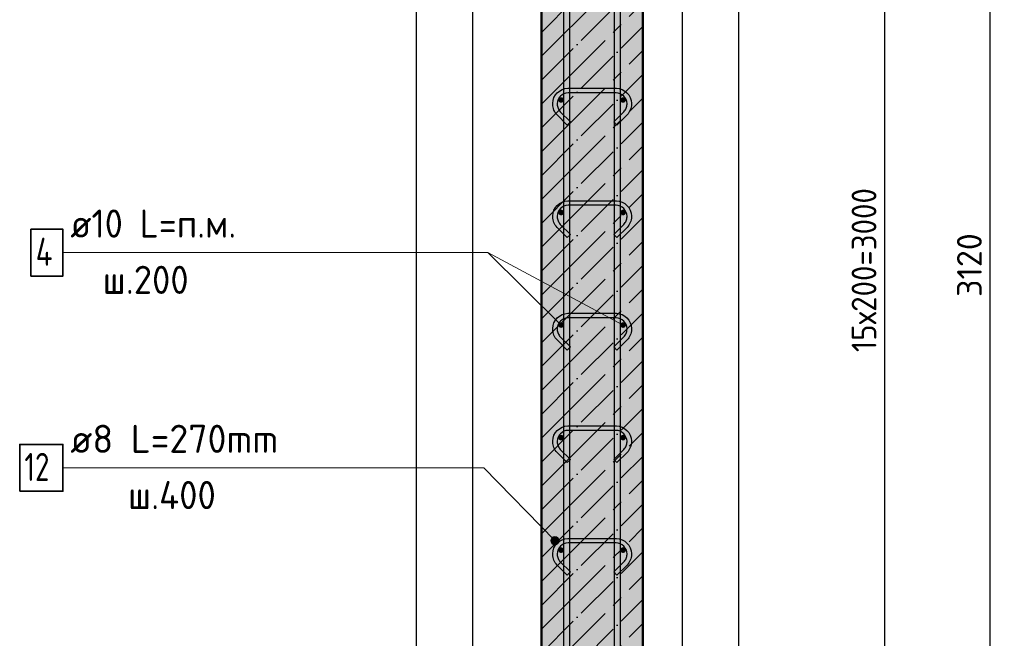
# Model space of a CAD drawing. Header units: millimetres. Extents: x -27380 to 48638, y 46540 to 72525.
# Tile 96 of 106: x 29334 to 31083, y 68292 to 69392. Entities that reach past the tile are written whole.
import ezdxf

# ---------------------------------------------------------------- set-up
doc = ezdxf.new("R2010")
doc.units = ezdxf.units.MM
doc.header["$PDMODE"] = 65
doc.linetypes.add('______11', pattern=[100, 80, -10, 0, -10])
doc.linetypes.add('______5', pattern=[220, 160, -20, 20, -20])
for name, color, linetype, lineweight in [('Standard', 7, 'Continuous', 25), ('Арм.стержн. вертикальными 1', 22, 'Continuous', 35), ('Арм.стержн.горизонт. 1', 180, 'Continuous', 35), ('Размерная линия_ общее', 7, 'Continuous', 13), ('Текст_ примечание', 7, 'Continuous', 13)]:
    doc.layers.add(name, color=color, linetype=linetype, lineweight=lineweight)
doc.layers.add('Арм.стержн.Стяжки', color=7, linetype='Continuous', lineweight=35, true_color=0x501e0f)
doc.styles.add('ISOCPEUR', font='ISOCPEUR')
doc.dimstyles.new('DIMSTYLE_7', dxfattribs={"dimtxt": 44, "dimasz": 50, "dimexe": 0, "dimexo": 0, "dimgap": 22, "dimtad": 2, "dimdec": 0, "dimrnd": 5, "dimzin": 12, "dimdsep": 46, "dimtxsty": 'ISOCPEUR', "dimblk1": 'ALL_ML_STRICH', "dimblk2": 'ALL_ML_STRICH', "dimsah": 1, "dimcen": 0, "dimclrd": 7, "dimclre": 256, "dimclrt": 7, "dimadec": 0, "dimazin": 0, "dimtfac": 1, "dimtdec": 0, "dimtix": 1, "dimtmove": 2, "dimatfit": 3, "dimfxl": 0, "dimtzin": 0, "dimlwd": 0, "dimlwe": -3, "dimarcsym": 0})

# ---------------------------------------------------------------- blocks, each defined once
blk = doc.blocks.new('ALL_ML_STRICH')
at = {"color": 0, "linetype": 'ByBlock', "lineweight": -2}
for p, q in [((0, -0.5), (0, 0.5)), ((-1, 0), (0.5, 0)), ((-0.3, -0.3), (0.3, 0.3))]:
    blk.add_line(p, q, dxfattribs=at)
blk = doc.blocks.new('*D74')
at = {"layer": 'DEFPOINTS', "color": 7, "linetype": 'Continuous', "lineweight": 13, "transparency": 33554687}
for p in [(30405.6, 70449), (30405.6, 67449), (30870.6, 67449)]:
    blk.add_point(p, dxfattribs=at)
at = {"layer": 'Размерная линия_ общее', "color": 253, "linetype": 'Continuous', "lineweight": -2, "true_color": 0xa0a0a0, "transparency": 33554687}
for p, q in [((30425.6, 70449), (30870.6, 70449)), ((30425.6, 67449), (30870.6, 67449))]:
    blk.add_line(p, q, dxfattribs=at)
at = {"layer": 'Размерная линия_ общее', "color": 7, "linetype": 'Continuous', "lineweight": -2, "transparency": 33554687}
blk.add_line((30870.6, 67449), (30870.6, 70449), dxfattribs=at)
at = {"layer": 'Размерная линия_ общее', "color": 7, "linetype": 'Continuous', "lineweight": 13, "transparency": 33554687, "xscale": 50, "yscale": 50, "zscale": 50}
for p, rotation in [((30870.6, 70449), 90), ((30870.6, 67449), 270)]:
    blk.add_blockref('ALL_ML_STRICH', p, dxfattribs=dict(at, rotation=rotation))
at = {"layer": 'Размерная линия_ общее', "color": 7, "linetype": 'Continuous', "lineweight": 13, "transparency": 33554687, "insert": (30811.6, 68801), "char_height": 44, "width": 2.2, "attachment_point": 1, "rotation": 90, "line_spacing_factor": 0.60241, "style": 'ISOCPEUR'}
blk.add_mtext('\\W0.91;15х200=3000', dxfattribs=at)
blk = doc.blocks.new('*D83')
at = {"layer": 'DEFPOINTS', "color": 7, "linetype": 'Continuous', "lineweight": 13, "transparency": 33554687}
for p in [(30440.6, 70509), (30488.5, 67389), (31057.8, 67389)]:
    blk.add_point(p, dxfattribs=at)
at = {"layer": 'Размерная линия_ общее', "color": 253, "linetype": 'Continuous', "lineweight": -2, "true_color": 0xa0a0a0, "transparency": 33554687}
for p, q in [((30460.6, 70509), (31057.8, 70509)), ((30508.5, 67389), (31057.8, 67389))]:
    blk.add_line(p, q, dxfattribs=at)
at = {"layer": 'Размерная линия_ общее', "color": 7, "linetype": 'Continuous', "lineweight": -2, "transparency": 33554687}
blk.add_line((31057.8, 67389), (31057.8, 70509), dxfattribs=at)
at = {"layer": 'Размерная линия_ общее', "color": 7, "linetype": 'Continuous', "lineweight": 13, "transparency": 33554687, "xscale": 50, "yscale": 50, "zscale": 50}
for p, rotation in [((31057.8, 70509), 90), ((31057.8, 67389), 270)]:
    blk.add_blockref('ALL_ML_STRICH', p, dxfattribs=dict(at, rotation=rotation))
at = {"layer": 'Размерная линия_ общее', "color": 7, "linetype": 'Continuous', "lineweight": 13, "transparency": 33554687, "insert": (31020.8, 68955.6), "char_height": 44, "width": 176, "attachment_point": 5, "rotation": 90, "style": 'ISOCPEUR'}
blk.add_mtext('\\A1;{3120}', dxfattribs=at)

msp = doc.modelspace()

# ---------------------------------------------------------------- hatches: boundary and pattern name
at = {"layer": 'Арм.стержн.горизонт. 1', "linetype": 'Continuous', "lineweight": 50, "transparency": 33554687}
for points in [[(30300.6, 69249), (30300.2, 69251), (30299.1, 69252.6), (30297.5, 69253.7), (30295.6, 69254), (30293.6, 69253.7), (30292, 69252.6), (30290.9, 69251), (30290.6, 69249), (30290.9, 69247.1), (30292, 69245.5), (30293.6, 69244.4), (30295.6, 69244), (30297.5, 69244.4), (30299.1, 69245.5), (30300.2, 69247.1)], [(30410.6, 69249), (30410.2, 69251), (30409.1, 69252.6), (30407.5, 69253.7), (30405.6, 69254), (30403.6, 69253.7), (30402, 69252.6), (30400.9, 69251), (30400.6, 69249), (30400.9, 69247.1), (30402, 69245.5), (30403.6, 69244.4), (30405.6, 69244), (30407.5, 69244.4), (30409.1, 69245.5), (30410.2, 69247.1)], [(30300.6, 69049), (30300.2, 69051), (30299.1, 69052.6), (30297.5, 69053.7), (30295.6, 69054), (30293.6, 69053.7), (30292, 69052.6), (30290.9, 69051), (30290.6, 69049), (30290.9, 69047.1), (30292, 69045.5), (30293.6, 69044.4), (30295.6, 69044), (30297.5, 69044.4), (30299.1, 69045.5), (30300.2, 69047.1)], [(30410.6, 69049), (30410.2, 69051), (30409.1, 69052.6), (30407.5, 69053.7), (30405.6, 69054), (30403.6, 69053.7), (30402, 69052.6), (30400.9, 69051), (30400.6, 69049), (30400.9, 69047.1), (30402, 69045.5), (30403.6, 69044.4), (30405.6, 69044), (30407.5, 69044.4), (30409.1, 69045.5), (30410.2, 69047.1)], [(30300.6, 68849), (30300.2, 68851), (30299.1, 68852.6), (30297.5, 68853.7), (30295.6, 68854), (30293.6, 68853.7), (30292, 68852.6), (30290.9, 68851), (30290.6, 68849), (30290.9, 68847.1), (30292, 68845.5), (30293.6, 68844.4), (30295.6, 68844), (30297.5, 68844.4), (30299.1, 68845.5), (30300.2, 68847.1)], [(30410.6, 68849), (30410.2, 68851), (30409.1, 68852.6), (30407.5, 68853.7), (30405.6, 68854), (30403.6, 68853.7), (30402, 68852.6), (30400.9, 68851), (30400.6, 68849), (30400.9, 68847.1), (30402, 68845.5), (30403.6, 68844.4), (30405.6, 68844), (30407.5, 68844.4), (30409.1, 68845.5), (30410.2, 68847.1)], [(30300.6, 68649), (30300.2, 68651), (30299.1, 68652.6), (30297.5, 68653.7), (30295.6, 68654), (30293.6, 68653.7), (30292, 68652.6), (30290.9, 68651), (30290.6, 68649), (30290.9, 68647.1), (30292, 68645.5), (30293.6, 68644.4), (30295.6, 68644), (30297.5, 68644.4), (30299.1, 68645.5), (30300.2, 68647.1)], [(30410.6, 68649), (30410.2, 68651), (30409.1, 68652.6), (30407.5, 68653.7), (30405.6, 68654), (30403.6, 68653.7), (30402, 68652.6), (30400.9, 68651), (30400.6, 68649), (30400.9, 68647.1), (30402, 68645.5), (30403.6, 68644.4), (30405.6, 68644), (30407.5, 68644.4), (30409.1, 68645.5), (30410.2, 68647.1)], [(30300.6, 68449), (30300.2, 68451), (30299.1, 68452.6), (30297.5, 68453.7), (30295.6, 68454), (30293.6, 68453.7), (30292, 68452.6), (30290.9, 68451), (30290.6, 68449), (30290.9, 68447.1), (30292, 68445.5), (30293.6, 68444.4), (30295.6, 68444), (30297.5, 68444.4), (30299.1, 68445.5), (30300.2, 68447.1)], [(30410.6, 68449), (30410.2, 68451), (30409.1, 68452.6), (30407.5, 68453.7), (30405.6, 68454), (30403.6, 68453.7), (30402, 68452.6), (30400.9, 68451), (30400.6, 68449), (30400.9, 68447.1), (30402, 68445.5), (30403.6, 68444.4), (30405.6, 68444), (30407.5, 68444.4), (30409.1, 68445.5), (30410.2, 68447.1)]]:
    msp.add_hatch(color=4, dxfattribs=at).paths.add_polyline_path(points)
at = {"layer": 'Арм.стержн.Стяжки', "linetype": 'Continuous', "lineweight": 13, "transparency": 33554687}
for points in [[(30282.7, 68473.1), (30277.4, 68467.9), (30277.3, 68464.1)], [(30282.7, 68473.1), (30277.3, 68464.1), (30286.5, 68473.1)], [(30286.5, 68473.1), (30277.3, 68464.1), (30279.2, 68460.7)], [(30277.4, 68467.9), (30282.7, 68473.1), (30279.3, 68471.3)], [(30286.5, 68473.1), (30279.2, 68460.7), (30289.9, 68471.2)], [(30289.9, 68471.2), (30279.2, 68460.7), (30282.6, 68458.7)], [(30289.9, 68471.2), (30282.6, 68458.7), (30291.8, 68467.7)], [(30291.8, 68467.7), (30282.6, 68458.7), (30286.4, 68458.7)], [(30291.8, 68467.7), (30286.4, 68458.7), (30291.8, 68463.9)], [(30291.8, 68463.9), (30286.4, 68458.7), (30289.8, 68460.6)]]:
    msp.add_hatch(color=7, dxfattribs=at).paths.add_polyline_path(points)
at = {"layer": 'Размерная линия_ общее', "linetype": 'Continuous', "lineweight": -3, "transparency": 33554687}
msp.add_hatch(color=7, dxfattribs=at).paths.add_polyline_path([(30440.6, 70509), (30260.6, 70509), (30260.6, 67389), (30440.6, 67389)])

# ---------------------------------------------------------------- linework, layer by layer
at = {"color": 52, "linetype": 'Continuous', "lineweight": -3, "transparency": 33554687}
for p, q in [((30138, 71832.3), (30138, 67220)), ((30138, 71832.3), (30138, 67220)), ((30511.3, 67220), (30511.3, 71832.3)), ((30511.3, 67220), (30511.3, 71832.3))]:
    msp.add_line(p, q, dxfattribs=at)
at = {"layer": 'Standard', "color": 7, "linetype": 'Continuous', "lineweight": -3, "transparency": 33554687}
msp.add_lwpolyline([(30038, 67120), (30611.3, 67120), (30611.3, 71932.3), (30038, 71932.3), (30038, 67120)], dxfattribs=at)
at = {"layer": 'Арм.стержн. вертикальными 1', "color": 4, "linetype": 'Continuous', "lineweight": 25, "transparency": 33554687}
for points in [[(30300.6, 67389), (30300.6, 71519), (30310.6, 71519), (30310.6, 67389), (30300.6, 67389)], [(30300.6, 67389), (30300.6, 71519), (30310.6, 71519), (30310.6, 67389), (30300.6, 67389)], [(30300.6, 67389), (30300.6, 71519), (30310.6, 71519), (30310.6, 67389), (30300.6, 67389)], [(30390.6, 67389), (30390.6, 71519), (30400.6, 71519), (30400.6, 67389), (30390.6, 67389)], [(30390.6, 67389), (30390.6, 71519), (30400.6, 71519), (30400.6, 67389), (30390.6, 67389)], [(30390.6, 67389), (30390.6, 71519), (30400.6, 71519), (30400.6, 67389), (30390.6, 67389)]]:
    msp.add_lwpolyline(points, dxfattribs=at)
at = {"layer": 'Арм.стержн.горизонт. 1', "color": 52, "linetype": 'Continuous', "lineweight": 50, "transparency": 33554687}
for p, q in [((30260.6, 70509), (30260.6, 67389)), ((30440.6, 70509), (30440.6, 67389))]:
    msp.add_line(p, q, dxfattribs=at)
at = {"layer": 'Арм.стержн.горизонт. 1', "color": 7, "linetype": 'Continuous', "lineweight": 13, "transparency": 33554687}
for p, q in [((29410.5, 68977.7), (30165.5, 68977.7)), ((30165.5, 68977.7), (30295.6, 68849))]:
    msp.add_line(p, q, dxfattribs=at)
at = {"layer": 'Арм.стержн.горизонт. 1', "color": 7, "linetype": 'Continuous', "lineweight": 35, "transparency": 33554687}
msp.add_lwpolyline([(29353.8, 68936.1), (29410.5, 68936.1), (29410.5, 69019.4), (29353.8, 69019.4), (29353.8, 68936.1)], dxfattribs=at)
at = {"layer": 'Арм.стержн.Стяжки', "color": 7, "linetype": 'Continuous', "lineweight": 13, "transparency": 33554687}
for p, q in [((29410.5, 68595.2), (30158, 68595.2)), ((30158, 68595.2), (30284.6, 68465.9)), ((30279.2, 68460.7), (30279.2, 68460.7)), ((30279.3, 68471.3), (30279.3, 68471.3)), ((30289.8, 68460.6), (30289.8, 68460.6)), ((30289.9, 68471.2), (30289.9, 68471.2))]:
    msp.add_line(p, q, dxfattribs=at)
at = {"layer": 'Арм.стержн.Стяжки', "color": 40, "linetype": 'Continuous', "lineweight": 25, "transparency": 33554687}
for points in [[(30389.1, 69210.2), (30407, 69228), (30408.2, 69229.5), (30409.3, 69231), (30410.3, 69232.6), (30411, 69234.3), (30411.7, 69236), (30412.1, 69237.8), (30412.4, 69239.6), (30412.6, 69241.5), (30412.6, 69242.7), (30412.1, 69246.3), (30410.9, 69250), (30409, 69253.3), (30406.7, 69256), (30404, 69258.3), (30400.6, 69260.2), (30396.9, 69261.4), (30393.3, 69261.9), (30307.8, 69261.9), (30304.2, 69261.4), (30300.5, 69260.2), (30297.2, 69258.3), (30294.4, 69256), (30292.1, 69253.3), (30290.3, 69250), (30289.1, 69246.3), (30288.6, 69242.7), (30288.6, 69241.5), (30288.7, 69239.6), (30289, 69237.8), (30289.5, 69236), (30290.1, 69234.3), (30290.9, 69232.6), (30291.8, 69231), (30292.9, 69229.5), (30294.1, 69228), (30312, 69210.2), (30306.4, 69204.5), (30288.3, 69222.6), (30286.6, 69224.5), (30285.1, 69226.6), (30283.8, 69228.9), (30282.7, 69231.2), (30281.8, 69233.6), (30281.2, 69236.1), (30280.7, 69238.7), (30280.6, 69241.2), (30280.6, 69243.2), (30281.2, 69248.1), (30282.9, 69253.2), (30285.5, 69257.9), (30288.8, 69261.7), (30292.6, 69264.9), (30297.3, 69267.6), (30302.4, 69269.2), (30307.2, 69269.9), (30393.9, 69269.9), (30398.8, 69269.2), (30403.8, 69267.6), (30408.5, 69264.9), (30412.4, 69261.7), (30415.6, 69257.9), (30418.2, 69253.2), (30419.9, 69248.1), (30420.6, 69243.2), (30420.6, 69241.2), (30420.4, 69238.7), (30420, 69236.1), (30419.3, 69233.6), (30418.4, 69231.2), (30417.3, 69228.9), (30416, 69226.6), (30414.5, 69224.5), (30412.8, 69222.6), (30394.8, 69204.5), (30389.1, 69210.2)], [(30389.1, 69010.2), (30407, 69028), (30408.2, 69029.5), (30409.3, 69031), (30410.3, 69032.6), (30411, 69034.3), (30411.7, 69036), (30412.1, 69037.8), (30412.4, 69039.6), (30412.6, 69041.5), (30412.6, 69042.7), (30412.1, 69046.3), (30410.8, 69050), (30409, 69053.3), (30406.7, 69056), (30404, 69058.3), (30400.6, 69060.2), (30396.9, 69061.4), (30393.3, 69061.9), (30307.8, 69061.9), (30304.2, 69061.4), (30300.5, 69060.2), (30297.2, 69058.3), (30294.4, 69056), (30292.1, 69053.3), (30290.3, 69050), (30289.1, 69046.3), (30288.6, 69042.7), (30288.6, 69041.5), (30288.7, 69039.6), (30289, 69037.8), (30289.5, 69036), (30290.1, 69034.3), (30290.9, 69032.6), (30291.8, 69031), (30292.9, 69029.5), (30294.1, 69028), (30312, 69010.2), (30306.4, 69004.5), (30288.3, 69022.6), (30286.6, 69024.5), (30285.1, 69026.6), (30283.8, 69028.9), (30282.7, 69031.2), (30281.8, 69033.6), (30281.2, 69036.1), (30280.7, 69038.7), (30280.6, 69041.2), (30280.6, 69043.2), (30281.2, 69048.1), (30282.9, 69053.2), (30285.5, 69057.9), (30288.7, 69061.7), (30292.6, 69064.9), (30297.3, 69067.6), (30302.4, 69069.2), (30307.2, 69069.9), (30393.9, 69069.9), (30398.8, 69069.2), (30403.8, 69067.6), (30408.5, 69064.9), (30412.4, 69061.7), (30415.6, 69057.9), (30418.2, 69053.2), (30419.9, 69048.1), (30420.6, 69043.2), (30420.6, 69041.2), (30420.4, 69038.7), (30420, 69036.1), (30419.3, 69033.6), (30418.4, 69031.2), (30417.3, 69028.9), (30416, 69026.6), (30414.5, 69024.5), (30412.8, 69022.6), (30394.8, 69004.5), (30389.1, 69010.2)], [(30389.1, 68810.2), (30407, 68828), (30408.2, 68829.5), (30409.3, 68831), (30410.3, 68832.6), (30411, 68834.3), (30411.7, 68836), (30412.1, 68837.8), (30412.4, 68839.6), (30412.6, 68841.5), (30412.6, 68842.7), (30412.1, 68846.3), (30410.9, 68850), (30409, 68853.3), (30406.7, 68856), (30404, 68858.3), (30400.6, 68860.2), (30396.9, 68861.4), (30393.3, 68861.9), (30307.8, 68861.9), (30304.2, 68861.4), (30300.5, 68860.2), (30297.2, 68858.3), (30294.4, 68856), (30292.1, 68853.3), (30290.3, 68850), (30289.1, 68846.3), (30288.6, 68842.7), (30288.6, 68841.5), (30288.7, 68839.6), (30289, 68837.8), (30289.5, 68836), (30290.1, 68834.3), (30290.9, 68832.6), (30291.8, 68831), (30292.9, 68829.5), (30294.1, 68828), (30312, 68810.2), (30306.4, 68804.5), (30288.3, 68822.6), (30286.6, 68824.5), (30285.1, 68826.6), (30283.8, 68828.9), (30282.7, 68831.2), (30281.8, 68833.6), (30281.2, 68836.1), (30280.7, 68838.7), (30280.6, 68841.2), (30280.6, 68843.2), (30281.2, 68848.1), (30282.9, 68853.2), (30285.5, 68857.9), (30288.8, 68861.7), (30292.6, 68864.9), (30297.3, 68867.6), (30302.4, 68869.2), (30307.2, 68869.9), (30393.9, 68869.9), (30398.8, 68869.2), (30403.8, 68867.6), (30408.5, 68864.9), (30412.4, 68861.7), (30415.6, 68857.9), (30418.2, 68853.2), (30419.9, 68848.1), (30420.6, 68843.2), (30420.6, 68841.2), (30420.4, 68838.7), (30420, 68836.1), (30419.3, 68833.6), (30418.4, 68831.2), (30417.3, 68828.9), (30416, 68826.6), (30414.5, 68824.5), (30412.8, 68822.6), (30394.8, 68804.5), (30389.1, 68810.2)], [(30389.1, 68610.2), (30407, 68628), (30408.2, 68629.5), (30409.3, 68631), (30410.3, 68632.6), (30411, 68634.3), (30411.7, 68636), (30412.1, 68637.8), (30412.4, 68639.6), (30412.6, 68641.5), (30412.6, 68642.7), (30412.1, 68646.3), (30410.8, 68650), (30409, 68653.3), (30406.7, 68656), (30404, 68658.3), (30400.6, 68660.2), (30396.9, 68661.4), (30393.3, 68661.9), (30307.8, 68661.9), (30304.2, 68661.4), (30300.5, 68660.2), (30297.2, 68658.3), (30294.4, 68656), (30292.1, 68653.3), (30290.3, 68650), (30289.1, 68646.3), (30288.6, 68642.7), (30288.6, 68641.5), (30288.7, 68639.6), (30289, 68637.8), (30289.5, 68636), (30290.1, 68634.3), (30290.9, 68632.6), (30291.8, 68631), (30292.9, 68629.5), (30294.1, 68628), (30312, 68610.2), (30306.4, 68604.5), (30288.3, 68622.6), (30286.6, 68624.5), (30285.1, 68626.6), (30283.8, 68628.9), (30282.7, 68631.2), (30281.8, 68633.6), (30281.2, 68636.1), (30280.7, 68638.7), (30280.6, 68641.2), (30280.6, 68643.2), (30281.2, 68648.1), (30282.9, 68653.2), (30285.5, 68657.9), (30288.7, 68661.7), (30292.6, 68664.9), (30297.3, 68667.6), (30302.4, 68669.2), (30307.2, 68669.9), (30393.9, 68669.9), (30398.8, 68669.2), (30403.8, 68667.6), (30408.5, 68664.9), (30412.4, 68661.7), (30415.6, 68657.9), (30418.2, 68653.2), (30419.9, 68648.1), (30420.6, 68643.2), (30420.6, 68641.2), (30420.4, 68638.7), (30420, 68636.1), (30419.3, 68633.6), (30418.4, 68631.2), (30417.3, 68628.9), (30416, 68626.6), (30414.5, 68624.5), (30412.8, 68622.6), (30394.8, 68604.5), (30389.1, 68610.2)], [(30389.1, 68410.2), (30407, 68428), (30408.2, 68429.5), (30409.3, 68431), (30410.3, 68432.6), (30411, 68434.3), (30411.7, 68436), (30412.1, 68437.8), (30412.4, 68439.6), (30412.6, 68441.5), (30412.6, 68442.7), (30412.1, 68446.3), (30410.9, 68450), (30409, 68453.3), (30406.7, 68456), (30404, 68458.3), (30400.6, 68460.2), (30396.9, 68461.4), (30393.3, 68461.9), (30307.8, 68461.9), (30304.2, 68461.4), (30300.5, 68460.2), (30297.2, 68458.3), (30294.4, 68456), (30292.1, 68453.3), (30290.3, 68450), (30289.1, 68446.3), (30288.6, 68442.7), (30288.6, 68441.5), (30288.7, 68439.6), (30289, 68437.8), (30289.5, 68436), (30290.1, 68434.3), (30290.9, 68432.6), (30291.8, 68431), (30292.9, 68429.5), (30294.1, 68428), (30312, 68410.2), (30306.4, 68404.5), (30288.3, 68422.6), (30286.6, 68424.5), (30285.1, 68426.6), (30283.8, 68428.9), (30282.7, 68431.2), (30281.8, 68433.6), (30281.2, 68436.1), (30280.7, 68438.7), (30280.6, 68441.2), (30280.6, 68443.2), (30281.2, 68448.1), (30282.9, 68453.2), (30285.5, 68457.9), (30288.8, 68461.7), (30292.6, 68464.9), (30297.3, 68467.6), (30302.4, 68469.2), (30307.2, 68469.9), (30393.9, 68469.9), (30398.8, 68469.2), (30403.8, 68467.6), (30408.5, 68464.9), (30412.4, 68461.7), (30415.6, 68457.9), (30418.2, 68453.2), (30419.9, 68448.1), (30420.6, 68443.2), (30420.6, 68441.2), (30420.4, 68438.7), (30420, 68436.1), (30419.3, 68433.6), (30418.4, 68431.2), (30417.3, 68428.9), (30416, 68426.6), (30414.5, 68424.5), (30412.8, 68422.6), (30394.8, 68404.5), (30389.1, 68410.2)]]:
    msp.add_lwpolyline(points, dxfattribs=at)
at = {"layer": 'Арм.стержн.Стяжки', "color": 7, "linetype": 'Continuous', "lineweight": 35, "transparency": 33554687}
msp.add_lwpolyline([(29333.8, 68553.6), (29410.5, 68553.6), (29410.5, 68636.9), (29333.8, 68636.9), (29333.8, 68553.6)], dxfattribs=at)
at = {"layer": 'Арм.стержн.Стяжки', "color": 7, "linetype": 'Continuous', "lineweight": 13, "transparency": 33554687}
msp.add_circle((30284.6, 68465.9), 7.5, dxfattribs=at)
at = {"layer": 'Размерная линия_ общее', "color": 7, "linetype": 'Continuous', "lineweight": 50, "transparency": 33554687}
for p, q in [((30260.6, 70509), (30260.6, 67389)), ((30440.6, 67389), (30440.6, 70509))]:
    msp.add_line(p, q, dxfattribs=at)
at = {"layer": 'Размерная линия_ общее', "color": 7, "linetype": '______11', "lineweight": -3, "transparency": 33554687}
for p, q in [((30260.6, 69369.1), (30440.6, 69549.1)), ((30260.6, 69284.2), (30440.6, 69464.2)), ((30260.6, 69199.4), (30440.6, 69379.4)), ((30260.6, 69114.5), (30440.6, 69294.5)), ((30260.6, 69029.7), (30440.6, 69209.7)), ((30260.6, 68944.8), (30440.6, 69124.8)), ((30260.6, 68860), (30440.6, 69040)), ((30260.6, 68775.1), (30440.6, 68955.1)), ((30260.6, 68690.3), (30440.6, 68870.3)), ((30260.6, 68605.4), (30440.6, 68785.4)), ((30260.6, 68520.5), (30440.6, 68700.5)), ((30260.6, 68435.7), (30440.6, 68615.7)), ((30260.6, 68350.8), (30440.6, 68530.8)), ((30260.6, 68266), (30440.6, 68446)), ((30260.6, 68181.1), (30440.6, 68361.1))]:
    msp.add_line(p, q, dxfattribs=at)
at = {"layer": 'Размерная линия_ общее', "color": 7, "linetype": '______5', "lineweight": -3, "transparency": 33554687}
for p, q in [((30260.6, 69326.6), (30440.6, 69506.6)), ((30260.6, 69241.8), (30440.6, 69421.8)), ((30260.6, 69156.9), (30440.6, 69336.9)), ((30260.6, 69072.1), (30440.6, 69252.1)), ((30260.6, 68987.2), (30440.6, 69167.2)), ((30260.6, 68902.4), (30440.6, 69082.4)), ((30260.6, 68817.5), (30440.6, 68997.5)), ((30260.6, 68732.7), (30440.6, 68912.7)), ((30260.6, 68647.8), (30440.6, 68827.8)), ((30260.6, 68563), (30440.6, 68743)), ((30260.6, 68478.1), (30440.6, 68658.1)), ((30260.6, 68393.3), (30440.6, 68573.3)), ((30260.6, 68308.4), (30440.6, 68488.4)), ((30260.6, 68223.6), (30440.6, 68403.6)), ((30260.6, 68138.7), (30440.6, 68318.7))]:
    msp.add_line(p, q, dxfattribs=at)
at = {"layer": 'Текст_ примечание', "color": 7, "linetype": 'Continuous', "lineweight": 13, "transparency": 33554687}
msp.add_line((30405.6, 68849), (30165.5, 68977.7), dxfattribs=at)

# ---------------------------------------------------------------- texts
at = {"layer": 'Арм.стержн.горизонт. 1', "color": 7, "linetype": 'Continuous', "lineweight": 25, "transparency": 33554687, "char_height": 50, "attachment_point": 7, "style": 'ISOCPEUR'}
for s, insert, width in [('\\W0.94;ø10 L=п.м.', (29423.8, 69004.4), 333.305), ('\\W0.80;4', (29362.2, 68954.4), 59.972), ('\\W0.95;ш.200 ', (29481.3, 68904.4), 218.666)]:
    msp.add_mtext(s, dxfattribs=dict(at, insert=insert, width=width))
at = {"layer": 'Арм.стержн.Стяжки', "color": 7, "linetype": 'Continuous', "lineweight": 25, "transparency": 33554687, "char_height": 50, "attachment_point": 7, "style": 'ISOCPEUR'}
for s, insert, width in [('\\W0.98;ø8 L=270mm ', (29423.8, 68621.9), 429.211), ('\\W0.75;12', (29342.2, 68571.9), 78.714), ('\\W0.95;ш.400 ', (29526.3, 68521.9), 223.706)]:
    msp.add_mtext(s, dxfattribs=dict(at, insert=insert, width=width))

# ---------------------------------------------------------------- dimensions: what is measured, and where the dimension line sits
at = {"layer": 'Размерная линия_ общее', "color": 7, "linetype": 'Continuous', "lineweight": 13, "transparency": 33554687}
dim = msp.add_linear_dim(base=(31057.8, 70509), p1=(30508.5, 67389), p2=(30460.6, 70509), angle=90, dimstyle='DIMSTYLE_7', override={"dimpost": '<>', "dimclrd": 7, "dimclre": 253, "dimclrt": 7, "dimlwd": 0, "dimlwe": 65533}, dxfattribs=at)
dim.commit()
dim.dimension.update_dxf_attribs({"geometry": '*D83', "text_midpoint": (31020.8, 68955.6), "dimtype": 160})
dim = msp.add_linear_dim(base=(30870.6, 70449), p1=(30425.6, 67449), p2=(30425.6, 70449), angle=90, text='\\W0.91;15х200=3000', dimstyle='DIMSTYLE_7', override={"dimpost": '<>', "dimclrd": 7, "dimclre": 253, "dimclrt": 7, "dimlwd": 0, "dimlwe": 65533}, dxfattribs=at)
dim.commit()
dim.dimension.update_dxf_attribs({"geometry": '*D74', "text_midpoint": (30848.6, 68949), "dimtype": 160})

doc.saveas('drawing.dxf')
